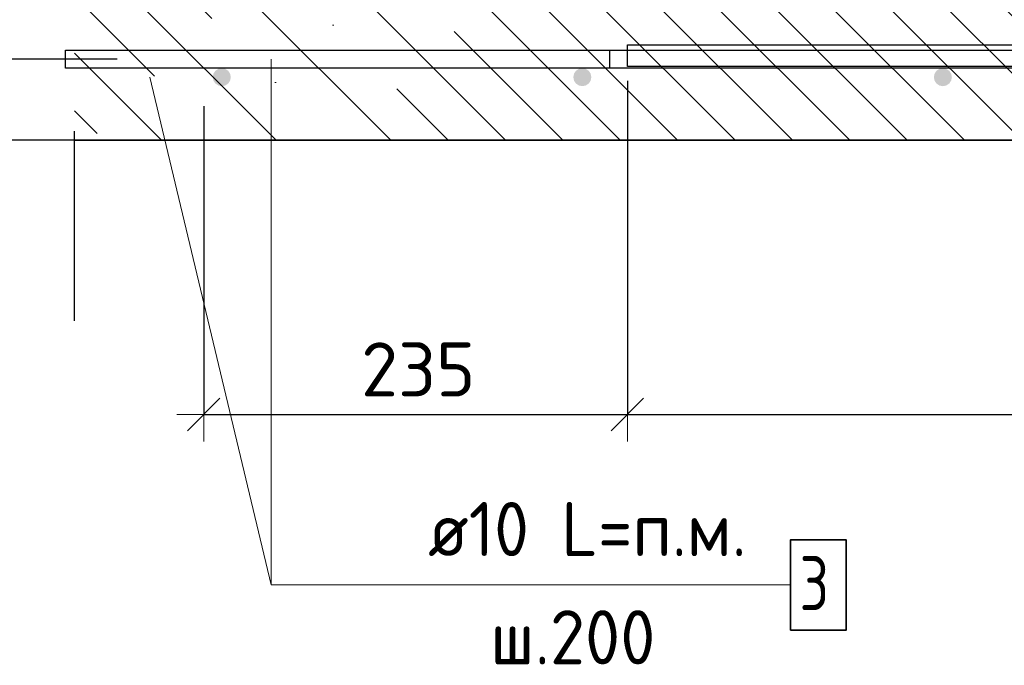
# Model space of a CAD drawing. Header units: metres. Extents: x -38 to 100, y -15 to 21.
# Tile 114 of 246: x 87.161 to 87.707, y -5.722 to -5.364. Entities that reach past the tile are written whole.
import ezdxf

# ---------------------------------------------------------------- set-up
doc = ezdxf.new("R2010")
doc.units = ezdxf.units.M
doc.header["$PDMODE"] = 65
doc.linetypes.add('______4', pattern=[0.135, 0.105, -0.03])
for name, color, linetype, lineweight in [('XR$4$Арм. стержнями нижней зоны', 180, 'Continuous', 35), ('XR$4$Арм.стержн. Арматура края', 96, 'Continuous', 35), ('XR$4$Арм.стержн.горизонт. 2', 202, 'Continuous', 35), ('XR$4$ВК__отв в полу 1-2 эт', 220, 'Continuous', 25), ('XR$4$Размерная линия (1)', 7, 'Continuous', 13), ('XR$4$Размерная линия_ общее', 7, 'Continuous', 13), ('XR$6$Арм. стержнями нижней зоны', 180, 'Continuous', 35), ('XR$6$Арм.стержн. Арматура края', 96, 'Continuous', 35), ('XR$6$Арм.стержн.горизонт. 2', 202, 'Continuous', 35), ('XR$6$ВК__отв в полу 1-2 эт', 220, 'Continuous', 25), ('XR$6$Размерная линия (1)', 7, 'Continuous', 13), ('XR$6$Размерная линия_ общее', 7, 'Continuous', 13)]:
    doc.layers.add(name, color=color, linetype=linetype, lineweight=lineweight)
doc.styles.add('ISOCPEUR', font='txt')
doc.dimstyles.new('DIMSTYLE_12', dxfattribs={"dimtxt": 0.03, "dimasz": 0.03, "dimexe": 0, "dimexo": 0, "dimgap": 0.015, "dimtad": 2, "dimdec": 0, "dimlfac": 1000, "dimrnd": 1, "dimzin": 12, "dimdsep": 46, "dimtxsty": 'ISOCPEUR', "dimblk1": 'ALL_ML_STRICH', "dimblk2": 'ALL_ML_STRICH', "dimsah": 1, "dimcen": 0, "dimclrd": 7, "dimclre": 256, "dimclrt": 7, "dimadec": 0, "dimazin": 0, "dimtfac": 1, "dimtdec": 0, "dimtix": 1, "dimtmove": 2, "dimatfit": 3, "dimfxl": 0, "dimtzin": 0, "dimlwd": 0, "dimlwe": -3, "dimarcsym": 0})
doc.dimstyles.new('DIMSTYLE_14', dxfattribs={"dimtxt": 0.03, "dimasz": 0.03, "dimexe": 0, "dimexo": 0, "dimgap": 0.015, "dimtad": 2, "dimdec": 0, "dimlfac": 1000, "dimrnd": 1, "dimzin": 12, "dimdsep": 46, "dimtxsty": 'ISOCPEUR', "dimblk1": 'ALL_ML_STRICH', "dimblk2": 'ALL_ML_STRICH', "dimsah": 1, "dimcen": 0, "dimclrd": 7, "dimclre": 256, "dimclrt": 7, "dimadec": 0, "dimazin": 0, "dimtfac": 1, "dimtdec": 0, "dimtix": 1, "dimtmove": 2, "dimatfit": 3, "dimfxl": 0, "dimtvp": 1.2, "dimtzin": 0, "dimlwd": 0, "dimlwe": -3, "dimarcsym": 0})
doc.dimstyles.new('DIMSTYLE_24', dxfattribs={"dimtxt": 0.03, "dimasz": 0.03, "dimexe": 0, "dimexo": 0, "dimgap": 0.015, "dimtad": 2, "dimdec": 0, "dimlfac": 1000, "dimrnd": 5, "dimzin": 12, "dimdsep": 46, "dimtxsty": 'ISOCPEUR', "dimblk1": 'ALL_ML_STRICH', "dimblk2": 'ALL_ML_STRICH', "dimsah": 1, "dimcen": 0, "dimclrd": 7, "dimclre": 256, "dimclrt": 7, "dimadec": 0, "dimazin": 0, "dimtfac": 1, "dimtdec": 0, "dimtix": 1, "dimtmove": 2, "dimatfit": 3, "dimfxl": 0, "dimtzin": 0, "dimlwd": 0, "dimlwe": -3, "dimarcsym": 0})
doc.dimstyles.new('DIMSTYLE_8', dxfattribs={"dimtxt": 0.033, "dimasz": 0.0375, "dimexe": 0, "dimexo": 0, "dimgap": 0.0165, "dimtad": 2, "dimdec": 0, "dimlfac": 1000, "dimrnd": 1, "dimzin": 12, "dimdsep": 46, "dimtxsty": 'ISOCPEUR', "dimblk1": 'ALL_ML_STRICH', "dimblk2": 'ALL_ML_STRICH', "dimsah": 1, "dimcen": 0, "dimclrd": 7, "dimclre": 256, "dimclrt": 7, "dimadec": 0, "dimazin": 0, "dimtfac": 1, "dimtdec": 0, "dimtix": 1, "dimtmove": 2, "dimatfit": 3, "dimfxl": 0, "dimtzin": 0, "dimlwd": 0, "dimlwe": -3, "dimarcsym": 0})
pattern_1 = [(135, (0, 0), (-0.031819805, -0.031819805), [0.4, -0.05, 0, -0.05]), (135, (-0.01591, -0.01591), (-0.031819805, -0.031819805), [0.8, -0.1, 0.1, -0.1])]

# ---------------------------------------------------------------- blocks, each defined once
blk = doc.blocks.new('ALL_ML_STRICH')
at = {"color": 0, "linetype": 'ByBlock', "lineweight": -2}
for p, q in [((0, -0.5), (0, 0.5)), ((-0.3, -0.3), (0.3, 0.3)), ((-1, 0), (0.5, 0))]:
    blk.add_line(p, q, dxfattribs=at)
blk = doc.blocks.new('*D317')
at = {"layer": 'DEFPOINTS', "color": 7, "linetype": 'Continuous', "lineweight": 13, "transparency": 33554687}
for p in [(87.23884, -5.23081), (87.03226, -5.43081), (87.23884, -5.43081)]:
    blk.add_point(p, dxfattribs=at)
at = {"layer": 'XR$4$Размерная линия_ общее', "color": 253, "linetype": 'Continuous', "lineweight": -2, "true_color": 0xa0a0a0, "transparency": 33554687}
for p, q in [((87.21884, -5.23081), (87.03226, -5.23081)), ((87.21884, -5.43081), (87.03226, -5.43081))]:
    blk.add_line(p, q, dxfattribs=at)
at = {"layer": 'XR$4$Размерная линия_ общее', "color": 7, "linetype": 'Continuous', "lineweight": -2, "transparency": 33554687}
blk.add_line((87.03226, -5.43081), (87.03226, -5.23081), dxfattribs=at)
at = {"layer": 'XR$4$Размерная линия_ общее', "color": 7, "linetype": 'Continuous', "lineweight": 13, "transparency": 33554687, "xscale": 0.0375, "yscale": 0.0375, "zscale": 0.0375}
for p, rotation in [((87.03226, -5.23081), 90), ((87.03226, -5.43081), 270)]:
    blk.add_blockref('ALL_ML_STRICH', p, dxfattribs=dict(at, rotation=rotation))
at = {"layer": 'XR$4$Размерная линия_ общее', "color": 7, "linetype": 'Continuous', "lineweight": 13, "transparency": 33554687, "insert": (87.00576, -5.32916), "char_height": 0.033, "width": 0.099, "attachment_point": 5, "rotation": 90, "style": 'ISOCPEUR'}
blk.add_mtext('\\A1;{200}', dxfattribs=at)
blk = doc.blocks.new('*D318')
at = {"layer": 'DEFPOINTS', "color": 7, "linetype": 'Continuous', "lineweight": 13, "transparency": 33554687}
for p in [(87.23496, -5.38581), (87.12229, -5.43081), (87.22211, -5.43081)]:
    blk.add_point(p, dxfattribs=at)
at = {"layer": 'XR$4$Размерная линия (1)', "color": 9, "linetype": 'Continuous', "lineweight": -2, "true_color": 0xc7c7c7, "transparency": 33554687}
for p, q in [((87.21496, -5.38581), (87.12229, -5.38581)), ((87.20211, -5.43081), (87.12229, -5.43081))]:
    blk.add_line(p, q, dxfattribs=at)
at = {"layer": 'XR$4$Размерная линия (1)', "color": 7, "linetype": 'Continuous', "lineweight": -2, "transparency": 33554687}
blk.add_line((87.12229, -5.43081), (87.12229, -5.38581), dxfattribs=at)
at = {"layer": 'XR$4$Размерная линия (1)', "color": 7, "linetype": 'Continuous', "lineweight": 13, "transparency": 33554687, "xscale": 0.03, "yscale": 0.03, "zscale": 0.03}
for p, rotation in [((87.12229, -5.38581), 90), ((87.12229, -5.43081), 270)]:
    blk.add_blockref('ALL_ML_STRICH', p, dxfattribs=dict(at, rotation=rotation))
at = {"layer": 'XR$4$Размерная линия (1)', "color": 7, "linetype": 'Continuous', "lineweight": 13, "transparency": 33554687, "insert": (87.09698, -5.49394), "char_height": 0.03, "width": 0.06, "attachment_point": 5, "rotation": 90, "style": 'ISOCPEUR'}
blk.add_mtext('\\A1;{45}', dxfattribs=at)
blk = doc.blocks.new('*D319')
at = {"layer": 'DEFPOINTS', "color": 7, "linetype": 'Continuous', "lineweight": 13, "transparency": 33554687}
for p in [(87.22793, -5.25581), (87.12229, -5.38581), (87.23496, -5.38581)]:
    blk.add_point(p, dxfattribs=at)
at = {"layer": 'XR$4$Размерная линия (1)', "color": 9, "linetype": 'Continuous', "lineweight": -2, "true_color": 0xc7c7c7, "transparency": 33554687}
for p, q in [((87.20793, -5.25581), (87.12229, -5.25581)), ((87.21496, -5.38581), (87.12229, -5.38581))]:
    blk.add_line(p, q, dxfattribs=at)
at = {"layer": 'XR$4$Размерная линия (1)', "color": 7, "linetype": 'Continuous', "lineweight": -2, "transparency": 33554687}
blk.add_line((87.12229, -5.38581), (87.12229, -5.25581), dxfattribs=at)
at = {"layer": 'XR$4$Размерная линия (1)', "color": 7, "linetype": 'Continuous', "lineweight": 13, "transparency": 33554687, "xscale": 0.03, "yscale": 0.03, "zscale": 0.03}
for p, rotation in [((87.12229, -5.25581), 90), ((87.12229, -5.38581), 270)]:
    blk.add_blockref('ALL_ML_STRICH', p, dxfattribs=dict(at, rotation=rotation))
at = {"layer": 'XR$4$Размерная линия (1)', "color": 7, "linetype": 'Continuous', "lineweight": 13, "transparency": 33554687, "insert": (87.09729, -5.31631), "char_height": 0.03, "width": 0.09, "attachment_point": 5, "rotation": 90, "style": 'ISOCPEUR'}
blk.add_mtext('\\A1;{130}', dxfattribs=at)
blk = doc.blocks.new('*D520')
at = {"layer": 'DEFPOINTS', "color": 7, "linetype": 'Continuous', "lineweight": 13, "transparency": 33554687}
for p in [(87.49808, -5.37781), (87.26308, -5.39181), (87.26308, -5.58282)]:
    blk.add_point(p, dxfattribs=at)
at = {"layer": 'XR$4$Размерная линия (1)', "color": 9, "linetype": 'Continuous', "lineweight": -2, "true_color": 0xc7c7c7, "transparency": 33554687}
for p, q in [((87.49808, -5.39781), (87.49808, -5.58282)), ((87.26308, -5.41181), (87.26308, -5.58282))]:
    blk.add_line(p, q, dxfattribs=at)
at = {"layer": 'XR$4$Размерная линия (1)', "color": 7, "linetype": 'Continuous', "lineweight": -2, "transparency": 33554687}
blk.add_line((87.26308, -5.58282), (87.49808, -5.58282), dxfattribs=at)
at = {"layer": 'XR$4$Размерная линия (1)', "color": 7, "linetype": 'Continuous', "lineweight": 13, "transparency": 33554687, "xscale": 0.03, "yscale": 0.03, "zscale": 0.03, "rotation": 180}
blk.add_blockref('ALL_ML_STRICH', (87.26308, -5.58282), dxfattribs=at)
at = {"layer": 'XR$4$Размерная линия (1)', "color": 7, "linetype": 'Continuous', "lineweight": 13, "transparency": 33554687, "xscale": 0.03, "yscale": 0.03, "zscale": 0.03}
blk.add_blockref('ALL_ML_STRICH', (87.49808, -5.58282), dxfattribs=at)
at = {"layer": 'XR$4$Размерная линия (1)', "color": 7, "linetype": 'Continuous', "lineweight": 13, "transparency": 33554687, "insert": (87.38208, -5.55782), "char_height": 0.03, "width": 0.09, "attachment_point": 5, "style": 'ISOCPEUR'}
blk.add_mtext('\\A1;{235}', dxfattribs=at)
blk = doc.blocks.new('*D521')
at = {"layer": 'DEFPOINTS', "color": 7, "linetype": 'Continuous', "lineweight": 13, "transparency": 33554687}
for p in [(87.49808, -5.37781), (88.38308, -5.43081), (87.49808, -5.58282)]:
    blk.add_point(p, dxfattribs=at)
at = {"layer": 'XR$4$Размерная линия (1)', "color": 9, "linetype": 'Continuous', "lineweight": -2, "true_color": 0xc7c7c7, "transparency": 33554687}
for p, q in [((87.49808, -5.39781), (87.49808, -5.58282)), ((88.38308, -5.45081), (88.38308, -5.58282))]:
    blk.add_line(p, q, dxfattribs=at)
at = {"layer": 'XR$4$Размерная линия (1)', "color": 7, "linetype": 'Continuous', "lineweight": -2, "transparency": 33554687}
blk.add_line((87.49808, -5.58282), (88.38308, -5.58282), dxfattribs=at)
at = {"layer": 'XR$4$Размерная линия (1)', "color": 7, "linetype": 'Continuous', "lineweight": 13, "transparency": 33554687, "xscale": 0.03, "yscale": 0.03, "zscale": 0.03, "rotation": 180}
blk.add_blockref('ALL_ML_STRICH', (87.49808, -5.58282), dxfattribs=at)
at = {"layer": 'XR$4$Размерная линия (1)', "color": 7, "linetype": 'Continuous', "lineweight": 13, "transparency": 33554687, "xscale": 0.03, "yscale": 0.03, "zscale": 0.03}
blk.add_blockref('ALL_ML_STRICH', (88.38308, -5.58282), dxfattribs=at)
at = {"layer": 'XR$4$Размерная линия (1)', "color": 7, "linetype": 'Continuous', "lineweight": 13, "transparency": 33554687, "insert": (87.94208, -5.55782), "char_height": 0.03, "width": 0.09, "attachment_point": 5, "style": 'ISOCPEUR'}
blk.add_mtext('\\A1;{885}', dxfattribs=at)
blk = doc.blocks.new('*D617')
at = {"layer": 'DEFPOINTS', "color": 7, "linetype": 'Continuous', "lineweight": 13, "transparency": 33554687}
for p in [(87.23884, -5.23081), (87.03226, -5.43081), (87.23884, -5.43081)]:
    blk.add_point(p, dxfattribs=at)
at = {"layer": 'XR$6$Размерная линия_ общее', "color": 253, "linetype": 'Continuous', "lineweight": -2, "true_color": 0xa0a0a0, "transparency": 33554687}
for p, q in [((87.21884, -5.23081), (87.03226, -5.23081)), ((87.21884, -5.43081), (87.03226, -5.43081))]:
    blk.add_line(p, q, dxfattribs=at)
at = {"layer": 'XR$6$Размерная линия_ общее', "color": 7, "linetype": 'Continuous', "lineweight": -2, "transparency": 33554687}
blk.add_line((87.03226, -5.43081), (87.03226, -5.23081), dxfattribs=at)
at = {"layer": 'XR$6$Размерная линия_ общее', "color": 7, "linetype": 'Continuous', "lineweight": 13, "transparency": 33554687, "xscale": 0.0375, "yscale": 0.0375, "zscale": 0.0375}
for p, rotation in [((87.03226, -5.23081), 90), ((87.03226, -5.43081), 270)]:
    blk.add_blockref('ALL_ML_STRICH', p, dxfattribs=dict(at, rotation=rotation))
at = {"layer": 'XR$6$Размерная линия_ общее', "color": 7, "linetype": 'Continuous', "lineweight": 13, "transparency": 33554687, "insert": (87.00576, -5.32916), "char_height": 0.033, "width": 0.099, "attachment_point": 5, "rotation": 90, "style": 'ISOCPEUR'}
blk.add_mtext('\\A1;{200}', dxfattribs=at)
blk = doc.blocks.new('*D618')
at = {"layer": 'DEFPOINTS', "color": 7, "linetype": 'Continuous', "lineweight": 13, "transparency": 33554687}
for p in [(87.23496, -5.38581), (87.12229, -5.43081), (87.22211, -5.43081)]:
    blk.add_point(p, dxfattribs=at)
at = {"layer": 'XR$6$Размерная линия (1)', "color": 9, "linetype": 'Continuous', "lineweight": -2, "true_color": 0xc7c7c7, "transparency": 33554687}
for p, q in [((87.21496, -5.38581), (87.12229, -5.38581)), ((87.20211, -5.43081), (87.12229, -5.43081))]:
    blk.add_line(p, q, dxfattribs=at)
at = {"layer": 'XR$6$Размерная линия (1)', "color": 7, "linetype": 'Continuous', "lineweight": -2, "transparency": 33554687}
blk.add_line((87.12229, -5.43081), (87.12229, -5.38581), dxfattribs=at)
at = {"layer": 'XR$6$Размерная линия (1)', "color": 7, "linetype": 'Continuous', "lineweight": 13, "transparency": 33554687, "xscale": 0.03, "yscale": 0.03, "zscale": 0.03}
for p, rotation in [((87.12229, -5.38581), 90), ((87.12229, -5.43081), 270)]:
    blk.add_blockref('ALL_ML_STRICH', p, dxfattribs=dict(at, rotation=rotation))
at = {"layer": 'XR$6$Размерная линия (1)', "color": 7, "linetype": 'Continuous', "lineweight": 13, "transparency": 33554687, "insert": (87.09698, -5.49394), "char_height": 0.03, "width": 0.06, "attachment_point": 5, "rotation": 90, "style": 'ISOCPEUR'}
blk.add_mtext('\\A1;{45}', dxfattribs=at)
blk = doc.blocks.new('*D619')
at = {"layer": 'DEFPOINTS', "color": 7, "linetype": 'Continuous', "lineweight": 13, "transparency": 33554687}
for p in [(87.22793, -5.25581), (87.12229, -5.38581), (87.23496, -5.38581)]:
    blk.add_point(p, dxfattribs=at)
at = {"layer": 'XR$6$Размерная линия (1)', "color": 9, "linetype": 'Continuous', "lineweight": -2, "true_color": 0xc7c7c7, "transparency": 33554687}
for p, q in [((87.20793, -5.25581), (87.12229, -5.25581)), ((87.21496, -5.38581), (87.12229, -5.38581))]:
    blk.add_line(p, q, dxfattribs=at)
at = {"layer": 'XR$6$Размерная линия (1)', "color": 7, "linetype": 'Continuous', "lineweight": -2, "transparency": 33554687}
blk.add_line((87.12229, -5.38581), (87.12229, -5.25581), dxfattribs=at)
at = {"layer": 'XR$6$Размерная линия (1)', "color": 7, "linetype": 'Continuous', "lineweight": 13, "transparency": 33554687, "xscale": 0.03, "yscale": 0.03, "zscale": 0.03}
for p, rotation in [((87.12229, -5.25581), 90), ((87.12229, -5.38581), 270)]:
    blk.add_blockref('ALL_ML_STRICH', p, dxfattribs=dict(at, rotation=rotation))
at = {"layer": 'XR$6$Размерная линия (1)', "color": 7, "linetype": 'Continuous', "lineweight": 13, "transparency": 33554687, "insert": (87.09729, -5.31631), "char_height": 0.03, "width": 0.09, "attachment_point": 5, "rotation": 90, "style": 'ISOCPEUR'}
blk.add_mtext('\\A1;{130}', dxfattribs=at)
blk = doc.blocks.new('*D636')
at = {"layer": 'DEFPOINTS', "color": 7, "linetype": 'Continuous', "lineweight": 13, "transparency": 33554687}
for p in [(87.49808, -5.37781), (87.26308, -5.39181), (87.26308, -5.58282)]:
    blk.add_point(p, dxfattribs=at)
at = {"layer": 'XR$6$Размерная линия (1)', "color": 9, "linetype": 'Continuous', "lineweight": -2, "true_color": 0xc7c7c7, "transparency": 33554687}
for p, q in [((87.49808, -5.39781), (87.49808, -5.58282)), ((87.26308, -5.41181), (87.26308, -5.58282))]:
    blk.add_line(p, q, dxfattribs=at)
at = {"layer": 'XR$6$Размерная линия (1)', "color": 7, "linetype": 'Continuous', "lineweight": -2, "transparency": 33554687}
blk.add_line((87.26308, -5.58282), (87.49808, -5.58282), dxfattribs=at)
at = {"layer": 'XR$6$Размерная линия (1)', "color": 7, "linetype": 'Continuous', "lineweight": 13, "transparency": 33554687, "xscale": 0.03, "yscale": 0.03, "zscale": 0.03, "rotation": 180}
blk.add_blockref('ALL_ML_STRICH', (87.26308, -5.58282), dxfattribs=at)
at = {"layer": 'XR$6$Размерная линия (1)', "color": 7, "linetype": 'Continuous', "lineweight": 13, "transparency": 33554687, "xscale": 0.03, "yscale": 0.03, "zscale": 0.03}
blk.add_blockref('ALL_ML_STRICH', (87.49808, -5.58282), dxfattribs=at)
at = {"layer": 'XR$6$Размерная линия (1)', "color": 7, "linetype": 'Continuous', "lineweight": 13, "transparency": 33554687, "insert": (87.38208, -5.55782), "char_height": 0.03, "width": 0.09, "attachment_point": 5, "style": 'ISOCPEUR'}
blk.add_mtext('\\A1;{235}', dxfattribs=at)
blk = doc.blocks.new('*D637')
at = {"layer": 'DEFPOINTS', "color": 7, "linetype": 'Continuous', "lineweight": 13, "transparency": 33554687}
for p in [(87.49808, -5.37781), (88.38308, -5.43081), (87.49808, -5.58282)]:
    blk.add_point(p, dxfattribs=at)
at = {"layer": 'XR$6$Размерная линия (1)', "color": 9, "linetype": 'Continuous', "lineweight": -2, "true_color": 0xc7c7c7, "transparency": 33554687}
for p, q in [((87.49808, -5.39781), (87.49808, -5.58282)), ((88.38308, -5.45081), (88.38308, -5.58282))]:
    blk.add_line(p, q, dxfattribs=at)
at = {"layer": 'XR$6$Размерная линия (1)', "color": 7, "linetype": 'Continuous', "lineweight": -2, "transparency": 33554687}
blk.add_line((87.49808, -5.58282), (88.38308, -5.58282), dxfattribs=at)
at = {"layer": 'XR$6$Размерная линия (1)', "color": 7, "linetype": 'Continuous', "lineweight": 13, "transparency": 33554687, "xscale": 0.03, "yscale": 0.03, "zscale": 0.03, "rotation": 180}
blk.add_blockref('ALL_ML_STRICH', (87.49808, -5.58282), dxfattribs=at)
at = {"layer": 'XR$6$Размерная линия (1)', "color": 7, "linetype": 'Continuous', "lineweight": 13, "transparency": 33554687, "xscale": 0.03, "yscale": 0.03, "zscale": 0.03}
blk.add_blockref('ALL_ML_STRICH', (88.38308, -5.58282), dxfattribs=at)
at = {"layer": 'XR$6$Размерная линия (1)', "color": 7, "linetype": 'Continuous', "lineweight": 13, "transparency": 33554687, "insert": (87.94208, -5.55782), "char_height": 0.03, "width": 0.09, "attachment_point": 5, "style": 'ISOCPEUR'}
blk.add_mtext('\\A1;{885}', dxfattribs=at)

msp = doc.modelspace()

# ---------------------------------------------------------------- hatches: boundary and pattern name
at = {"linetype": 'Continuous', "lineweight": 13, "transparency": 33554687}
h = msp.add_hatch(dxfattribs=at)
h.set_pattern_fill('__________540', scale=0.015, style=0, pattern_type=2)
h.set_pattern_definition(pattern_1)
h.paths.add_polyline_path([(88.38308, -5.43081), (88.38308, -5.23081), (87.19134, -5.23081), (87.19134, -5.43081)], flags=0)
h = msp.add_hatch(dxfattribs=at)
h.set_pattern_fill('__________540', scale=0.015, style=0, pattern_type=2)
h.set_pattern_definition(pattern_1)
h.paths.add_polyline_path([(88.38308, -5.43081), (88.38308, -5.23081), (87.19134, -5.23081), (87.19134, -5.43081)], flags=0)
at = {"layer": 'XR$4$Арм. стержнями нижней зоны', "linetype": 'Continuous', "lineweight": 50, "transparency": 33554687}
for points in [[(87.27808, -5.39581), (87.2777, -5.3939), (87.27662, -5.39227), (87.275, -5.39119), (87.27308, -5.39081), (87.27117, -5.39119), (87.26955, -5.39227), (87.26846, -5.3939), (87.26808, -5.39581), (87.26846, -5.39772), (87.26955, -5.39935), (87.27117, -5.40043), (87.27308, -5.40081), (87.275, -5.40043), (87.27662, -5.39935), (87.2777, -5.39772)], [(87.47808, -5.39581), (87.4777, -5.3939), (87.47662, -5.39227), (87.475, -5.39119), (87.47308, -5.39081), (87.47117, -5.39119), (87.46955, -5.39227), (87.46846, -5.3939), (87.46808, -5.39581), (87.46846, -5.39772), (87.46955, -5.39935), (87.47117, -5.40043), (87.47308, -5.40081), (87.475, -5.40043), (87.47662, -5.39935), (87.4777, -5.39772)], [(87.67808, -5.39581), (87.6777, -5.3939), (87.67662, -5.39227), (87.675, -5.39119), (87.67308, -5.39081), (87.67117, -5.39119), (87.66955, -5.39227), (87.66846, -5.3939), (87.66808, -5.39581), (87.66846, -5.39772), (87.66955, -5.39935), (87.67117, -5.40043), (87.67308, -5.40081), (87.675, -5.40043), (87.67662, -5.39935), (87.6777, -5.39772)]]:
    msp.add_hatch(color=4, dxfattribs=at).paths.add_polyline_path(points)
at = {"layer": 'XR$6$Арм. стержнями нижней зоны', "linetype": 'Continuous', "lineweight": 50, "transparency": 33554687}
for points in [[(87.27808, -5.39581), (87.2777, -5.3939), (87.27662, -5.39227), (87.275, -5.39119), (87.27308, -5.39081), (87.27117, -5.39119), (87.26955, -5.39227), (87.26846, -5.3939), (87.26808, -5.39581), (87.26846, -5.39772), (87.26955, -5.39935), (87.27117, -5.40043), (87.27308, -5.40081), (87.275, -5.40043), (87.27662, -5.39935), (87.2777, -5.39772)], [(87.47808, -5.39581), (87.4777, -5.3939), (87.47662, -5.39227), (87.475, -5.39119), (87.47308, -5.39081), (87.47117, -5.39119), (87.46955, -5.39227), (87.46846, -5.3939), (87.46808, -5.39581), (87.46846, -5.39772), (87.46955, -5.39935), (87.47117, -5.40043), (87.47308, -5.40081), (87.475, -5.40043), (87.47662, -5.39935), (87.4777, -5.39772)], [(87.67808, -5.39581), (87.6777, -5.3939), (87.67662, -5.39227), (87.675, -5.39119), (87.67308, -5.39081), (87.67117, -5.39119), (87.66955, -5.39227), (87.66846, -5.3939), (87.66808, -5.39581), (87.66846, -5.39772), (87.66955, -5.39935), (87.67117, -5.40043), (87.67308, -5.40081), (87.675, -5.40043), (87.67662, -5.39935), (87.6777, -5.39772)]]:
    msp.add_hatch(color=4, dxfattribs=at).paths.add_polyline_path(points)

# ---------------------------------------------------------------- linework, layer by layer
at = {"color": 7, "linetype": '______4', "lineweight": 25, "transparency": 33554687}
msp.add_line((87.19134, -5.53081), (87.19134, -5.13081), dxfattribs=at)
msp.add_line((87.19134, -5.53081), (87.19134, -5.13081), dxfattribs=at)
at = {"color": 7, "linetype": 'Continuous', "lineweight": 35, "transparency": 33554687}
msp.add_line((87.19134, -5.43081), (88.38308, -5.43081), dxfattribs=at)
msp.add_line((87.19134, -5.43081), (88.38308, -5.43081), dxfattribs=at)
at = {"layer": 'XR$4$Арм. стержнями нижней зоны', "color": 4, "linetype": 'Continuous', "lineweight": 25, "transparency": 33554687}
msp.add_lwpolyline([(87.18634, -5.38081), (88.35808, -5.38081), (88.35808, -5.39081), (87.18634, -5.39081), (87.18634, -5.38081)], dxfattribs=at)
msp.add_lwpolyline([(87.18634, -5.38081), (88.35808, -5.38081), (88.35808, -5.39081), (87.18634, -5.39081), (87.18634, -5.38081)], dxfattribs=at)
at = {"layer": 'XR$4$Арм.стержн. Арматура края', "color": 7, "linetype": 'Continuous', "lineweight": 13, "transparency": 33554687}
for q in [(87.30051, -5.38581), (87.58851, -5.6773)]:
    msp.add_line((87.30051, -5.6773), q, dxfattribs=at)
at = {"layer": 'XR$4$Арм.стержн. Арматура края', "color": 4, "linetype": 'Continuous', "lineweight": 25, "transparency": 33554687}
msp.add_lwpolyline([(87.48808, -5.39081), (87.18634, -5.39081), (87.18634, -5.38081), (87.48808, -5.38081), (87.48808, -5.39081)], dxfattribs=at)
msp.add_lwpolyline([(87.48808, -5.39081), (87.18634, -5.39081), (87.18634, -5.38081), (87.48808, -5.38081), (87.48808, -5.39081)], dxfattribs=at)
at = {"layer": 'XR$4$Арм.стержн. Арматура края', "color": 7, "linetype": 'Continuous', "lineweight": 35, "transparency": 33554687}
msp.add_lwpolyline([(87.58851, -5.7023), (87.61951, -5.7023), (87.61951, -5.6523), (87.58851, -5.6523), (87.58851, -5.7023)], dxfattribs=at)
at = {"layer": 'XR$4$Арм.стержн.горизонт. 2', "color": 34, "linetype": 'Continuous', "lineweight": 25, "transparency": 33554687}
msp.add_lwpolyline([(87.49808, -5.37781), (89.44808, -5.37781), (89.44808, -5.38981), (87.49808, -5.38981), (87.49808, -5.37781)], dxfattribs=at)
msp.add_lwpolyline([(87.49808, -5.37781), (89.44808, -5.37781), (89.44808, -5.38981), (87.49808, -5.38981), (87.49808, -5.37781)], dxfattribs=at)
at = {"layer": 'XR$4$ВК__отв в полу 1-2 эт', "color": 7, "linetype": 'Continuous', "lineweight": 13, "transparency": 33554687}
msp.add_line((87.23308, -5.39581), (87.30051, -5.6773), dxfattribs=at)
at = {"layer": 'XR$6$Арм. стержнями нижней зоны', "color": 4, "linetype": 'Continuous', "lineweight": 25, "transparency": 33554687}
msp.add_lwpolyline([(87.18634, -5.38081), (88.35808, -5.38081), (88.35808, -5.39081), (87.18634, -5.39081), (87.18634, -5.38081)], dxfattribs=at)
msp.add_lwpolyline([(87.18634, -5.38081), (88.35808, -5.38081), (88.35808, -5.39081), (87.18634, -5.39081), (87.18634, -5.38081)], dxfattribs=at)
at = {"layer": 'XR$6$Арм.стержн. Арматура края', "color": 7, "linetype": 'Continuous', "lineweight": 13, "transparency": 33554687}
for q in [(87.30051, -5.38581), (87.58851, -5.6773)]:
    msp.add_line((87.30051, -5.6773), q, dxfattribs=at)
at = {"layer": 'XR$6$Арм.стержн. Арматура края', "color": 4, "linetype": 'Continuous', "lineweight": 25, "transparency": 33554687}
msp.add_lwpolyline([(87.48808, -5.39081), (87.18634, -5.39081), (87.18634, -5.38081), (87.48808, -5.38081), (87.48808, -5.39081)], dxfattribs=at)
msp.add_lwpolyline([(87.48808, -5.39081), (87.18634, -5.39081), (87.18634, -5.38081), (87.48808, -5.38081), (87.48808, -5.39081)], dxfattribs=at)
at = {"layer": 'XR$6$Арм.стержн. Арматура края', "color": 7, "linetype": 'Continuous', "lineweight": 35, "transparency": 33554687}
msp.add_lwpolyline([(87.58851, -5.7023), (87.61951, -5.7023), (87.61951, -5.6523), (87.58851, -5.6523), (87.58851, -5.7023)], dxfattribs=at)
at = {"layer": 'XR$6$Арм.стержн.горизонт. 2', "color": 34, "linetype": 'Continuous', "lineweight": 25, "transparency": 33554687}
msp.add_lwpolyline([(87.49808, -5.37781), (89.44808, -5.37781), (89.44808, -5.38981), (87.49808, -5.38981), (87.49808, -5.37781)], dxfattribs=at)
msp.add_lwpolyline([(87.49808, -5.37781), (89.44808, -5.37781), (89.44808, -5.38981), (87.49808, -5.38981), (87.49808, -5.37781)], dxfattribs=at)
at = {"layer": 'XR$6$ВК__отв в полу 1-2 эт', "color": 7, "linetype": 'Continuous', "lineweight": 13, "transparency": 33554687}
msp.add_line((87.23308, -5.39581), (87.30051, -5.6773), dxfattribs=at)

# ---------------------------------------------------------------- texts
at = {"layer": 'XR$4$Арм.стержн. Арматура края', "color": 7, "linetype": 'Continuous', "lineweight": 25, "transparency": 33554687, "char_height": 0.03, "attachment_point": 7, "style": 'ISOCPEUR'}
for s, insert, width in [('\\W0.94;ø10 L=п.м.', (87.38751, -5.6613), 0.1999832), ('\\W0.78;3', (87.59351, -5.6913), 0.0326407), ('\\W0.95;ш.200 ', (87.42201, -5.7213), 0.1311997)]:
    msp.add_mtext(s, dxfattribs=dict(at, insert=insert, width=width))
at = {"layer": 'XR$6$Арм.стержн. Арматура края', "color": 7, "linetype": 'Continuous', "lineweight": 25, "transparency": 33554687, "char_height": 0.03, "attachment_point": 7, "style": 'ISOCPEUR'}
for s, insert, width in [('\\W0.94;ø10 L=п.м.', (87.38751, -5.6613), 0.1999832), ('\\W0.78;3', (87.59351, -5.6913), 0.0326407), ('\\W0.95;ш.200 ', (87.42201, -5.7213), 0.1311997)]:
    msp.add_mtext(s, dxfattribs=dict(at, insert=insert, width=width))

# ---------------------------------------------------------------- dimensions: what is measured, and where the dimension line sits
at = {"layer": 'XR$4$Размерная линия (1)', "color": 7, "linetype": 'Continuous', "lineweight": 13, "transparency": 33554687}
for base, p1, p2, dimstyle, picture, middle in [((87.12229, -5.25581), (87.21496, -5.38581), (87.20793, -5.25581), 'DIMSTYLE_12', '*D319', (87.09729, -5.31631)), ((87.12229, -5.38581), (87.20211, -5.43081), (87.21496, -5.38581), 'DIMSTYLE_14', '*D318', (87.09698, -5.49394))]:
    dim = msp.add_linear_dim(base=base, p1=p1, p2=p2, angle=90, dimstyle=dimstyle, override={"dimpost": '<>', "dimclrd": 7, "dimclre": 9, "dimclrt": 7, "dimlwd": 0, "dimlwe": 65533}, dxfattribs=at)
    dim.commit()
    dim.dimension.update_dxf_attribs({"geometry": picture, "text_midpoint": middle, "dimtype": 160})
for base, p1, p2, picture, middle in [((87.49808, -5.58282), (87.26308, -5.41181), (87.49808, -5.39781), '*D520', (87.38208, -5.55782)), ((88.38308, -5.58282), (87.49808, -5.39781), (88.38308, -5.45081), '*D521', (87.94208, -5.55782))]:
    dim = msp.add_linear_dim(base=base, p1=p1, p2=p2, dimstyle='DIMSTYLE_24', override={"dimpost": '<>', "dimclrd": 7, "dimclre": 9, "dimclrt": 7, "dimlwd": 0, "dimlwe": 65533}, dxfattribs=at)
    dim.commit()
    dim.dimension.update_dxf_attribs({"geometry": picture, "text_midpoint": middle, "dimtype": 160})
at = {"layer": 'XR$4$Размерная линия_ общее', "color": 7, "linetype": 'Continuous', "lineweight": 13, "transparency": 33554687}
dim = msp.add_linear_dim(base=(87.03226, -5.23081), p1=(87.21884, -5.43081), p2=(87.21884, -5.23081), angle=90, dimstyle='DIMSTYLE_8', override={"dimpost": '<>', "dimclrd": 7, "dimclre": 253, "dimclrt": 7, "dimlwd": 0, "dimlwe": 65533}, dxfattribs=at)
dim.commit()
dim.dimension.update_dxf_attribs({"geometry": '*D317', "text_midpoint": (87.00576, -5.32916), "dimtype": 160})
at = {"layer": 'XR$6$Размерная линия (1)', "color": 7, "linetype": 'Continuous', "lineweight": 13, "transparency": 33554687}
for base, p1, p2, dimstyle, picture, middle in [((87.12229, -5.25581), (87.21496, -5.38581), (87.20793, -5.25581), 'DIMSTYLE_12', '*D619', (87.09729, -5.31631)), ((87.12229, -5.38581), (87.20211, -5.43081), (87.21496, -5.38581), 'DIMSTYLE_14', '*D618', (87.09698, -5.49394))]:
    dim = msp.add_linear_dim(base=base, p1=p1, p2=p2, angle=90, dimstyle=dimstyle, override={"dimpost": '<>', "dimclrd": 7, "dimclre": 9, "dimclrt": 7, "dimlwd": 0, "dimlwe": 65533}, dxfattribs=at)
    dim.commit()
    dim.dimension.update_dxf_attribs({"geometry": picture, "text_midpoint": middle, "dimtype": 160})
for base, p1, p2, picture, middle in [((87.49808, -5.58282), (87.26308, -5.41181), (87.49808, -5.39781), '*D636', (87.38208, -5.55782)), ((88.38308, -5.58282), (87.49808, -5.39781), (88.38308, -5.45081), '*D637', (87.94208, -5.55782))]:
    dim = msp.add_linear_dim(base=base, p1=p1, p2=p2, dimstyle='DIMSTYLE_24', override={"dimpost": '<>', "dimclrd": 7, "dimclre": 9, "dimclrt": 7, "dimlwd": 0, "dimlwe": 65533}, dxfattribs=at)
    dim.commit()
    dim.dimension.update_dxf_attribs({"geometry": picture, "text_midpoint": middle, "dimtype": 160})
at = {"layer": 'XR$6$Размерная линия_ общее', "color": 7, "linetype": 'Continuous', "lineweight": 13, "transparency": 33554687}
dim = msp.add_linear_dim(base=(87.03226, -5.23081), p1=(87.21884, -5.43081), p2=(87.21884, -5.23081), angle=90, dimstyle='DIMSTYLE_8', override={"dimpost": '<>', "dimclrd": 7, "dimclre": 253, "dimclrt": 7, "dimlwd": 0, "dimlwe": 65533}, dxfattribs=at)
dim.commit()
dim.dimension.update_dxf_attribs({"geometry": '*D617', "text_midpoint": (87.00576, -5.32916), "dimtype": 160})

doc.saveas('drawing.dxf')
